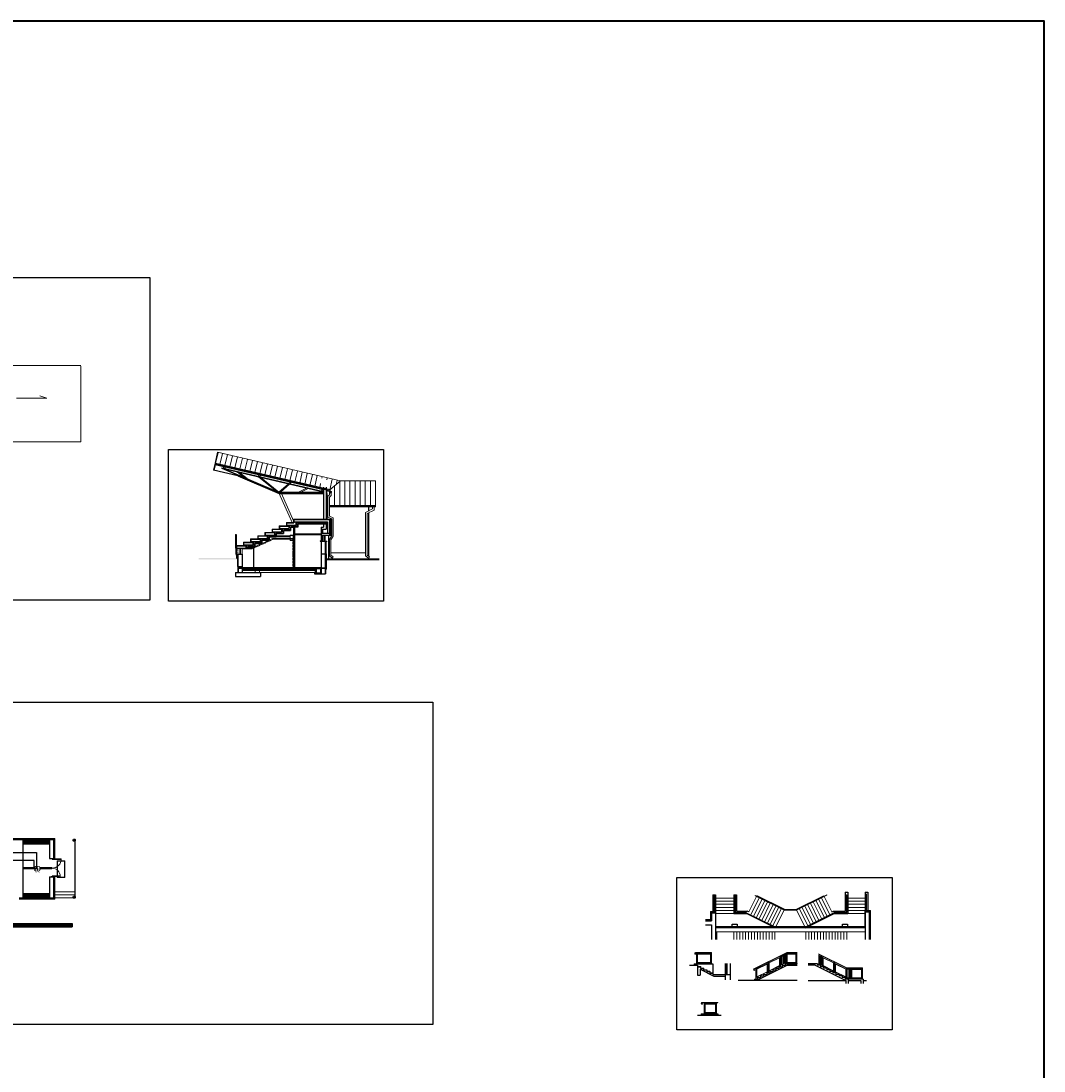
# Model space of a CAD drawing. Header units: millimetres. Extents: x -26513 to 76799, y 0 to 112149.
# Tile 98 of 98: x 66811 to 76799, y 101820 to 112069. Entities that reach past the tile are written whole.
import ezdxf
from ezdxf.enums import TextEntityAlignment as Align

# ---------------------------------------------------------------- set-up
doc = ezdxf.new("R2010")
doc.units = ezdxf.units.MM
doc.header["$LTSCALE"] = 2
doc.set_wipeout_variables(frame=1)
doc.linetypes.add('ACAD_ISO02W100', pattern=[15, 12, -3])
for name, color, linetype, lineweight in [('DRZWI PROJ.', 30, 'Continuous', 15), ('hacz  do wyłaczenia', 161, 'Continuous', 5), ('ocieplenie', 5, 'BATTING', 5), ('SCHODY', 54, 'Continuous', 15), ('stolarka', 6, 'Continuous', 9), ('widok', 3, 'Continuous', 13)]:
    doc.layers.add(name, color=color, linetype=linetype, lineweight=lineweight)
for name, color, linetype in [('istn.śiany', 2, 'Continuous'), ('SIEMENS_czujki', 1, 'Continuous'), ('ssp', 1, 'Continuous')]:
    doc.layers.add(name, color=color, linetype=linetype)
doc.linetypes.add('BATTING', pattern='A,0.0001,-0.1,[134,ltypeshp.shx,S=0.1,R=0,X=-0.1,Y=0],-0.2,[134,ltypeshp.shx,S=0.1,R=180,X=0.1,Y=0],-0.1', length=0.4001)
doc.linetypes.add('ZIGZAG', pattern='A,0.0001,-0.2,[131,ltypeshp.shx,S=0.2,R=0,X=-0.2,Y=0],-0.4,[131,ltypeshp.shx,S=0.2,R=180,X=0.2,Y=0],-0.2', length=0.8001)

# ---------------------------------------------------------------- blocks, each defined once
blk = doc.blocks.new('DUO')
at = {"color": 0}
blk.add_wipeout([(0, 61), (61, 61), (61, 0), (0, 0)], dxfattribs=at).dxf.layer = 'ssp'
at = {"layer": 'ssp'}
blk.add_lwpolyline([(0, 61), (61, 61), (61, 0), (0, 0)], close=True, dxfattribs=at)
blk.add_wipeout([(0, 61), (61, 61), (61, 0), (0, 0)]).dxf.layer = 'ssp'
h = blk.add_hatch(color=256, dxfattribs=at)
h.set_gradient(color1=(255, 0, 0), color2=(224, 0, 0), one_color=1, name='INVSPHERICAL')
h.paths.add_polyline_path([(7, 31), (7, 61), (0, 61), (0, 31)])
h.paths.add_polyline_path([(7, 0), (7, 31), (0, 31), (0, 0)])
for p, q in [((27, 41), (28, 45)), ((28, 38), (27, 41)), ((28, 45), (31, 50)), ((31, 34), (28, 38)), ((34, 13), (30, 8)), ((31, 50), (36, 55)), ((31, 33), (31, 34)), ((33, 31), (31, 33)), ((33, 31), (34, 30)), ((34, 30), (35, 29)), ((37, 17), (34, 13)), ((35, 29), (37, 25)), ((37, 25), (38, 21)), ((38, 21), (37, 17))]:
    blk.add_line(p, q, dxfattribs=at)
blk.add_text('R', height=22, dxfattribs=at).set_placement((64, 2))
at = {"layer": 'ssp', "flags": 8}
blk.add_attdef('PETLA', text='', height=20, dxfattribs=at).set_placement((15, -8), align=Align.TOP_RIGHT)
for tag, p in [('/', (23, -9)), ('ADRES', (45, -8))]:
    blk.add_attdef(tag, text='', height=20, dxfattribs=at).set_placement(p, align=Align.TOP_LEFT)

msp = doc.modelspace()

# ---------------------------------------------------------------- hatches: boundary and pattern name
at = {"layer": 'SCHODY'}
h = msp.add_hatch(dxfattribs=at)
h.set_pattern_fill('ANSI31', color=256, style=0)
h.paths.add_polyline_path([(67091, 104040), (67091, 104078), (66831, 104078), (66831, 104040)])
h = msp.add_hatch(dxfattribs=at)
h.set_pattern_fill('ANSI31', color=256, style=0)
h.paths.add_polyline_path([(66831, 103548), (66831, 103510), (67091, 103510), (67091, 103548)])
at = {"layer": 'widok'}
msp.add_hatch(color=256, dxfattribs=at).paths.add_polyline_path([(68928, 106823), (68545, 106823), (68545, 106813), (68928, 106813)])
at = {"layer": 'widok', "linetype": 'Continuous'}
h = msp.add_hatch(dxfattribs=at)
h.set_pattern_fill('DOTS', color=256, scale=3, style=0)
h.paths.add_polyline_path([(66831, 103806), (67114, 103806), (67114, 103794), (66831, 103794)])

# ---------------------------------------------------------------- linework, layer by layer
at = {"layer": 'Defpoints'}
for points in [[(53138, 109564), (68069, 109564), (68069, 106416), (53138, 106416)], [(52361, 105420), (70831, 105420), (70831, 102273), (52361, 102273)]]:
    msp.add_lwpolyline(points, close=True, dxfattribs=at)
at = {"layer": 'DRZWI PROJ.', "color": 30}
for p, q in [((67115, 103894), (67115, 103890)), ((67205, 103890), (67115, 103890)), ((67205, 103885), (67115, 103885)), ((67119, 103894), (67119, 103890)), ((67194, 103723), (67115, 103723)), ((67185, 103719), (67106, 103719)), ((67115, 103714), (67115, 103719)), ((67119, 103714), (67119, 103719))]:
    msp.add_line(p, q, dxfattribs=at)
for centre, radius, start, end in [((67115, 103890), 90, 270, 0), ((67115, 103719), 80, 0, 90)]:
    msp.add_arc(centre, radius, start, end, dxfattribs=at)
at = {"layer": 'hacz  do wyłaczenia'}
for p, q in [((68779, 107847), (68754, 107741)), ((68828, 107836), (68803, 107730)), ((68877, 107825), (68852, 107718)), ((68925, 107813), (68900, 107707)), ((68974, 107802), (68949, 107696)), ((69023, 107790), (68998, 107684)), ((69071, 107779), (69047, 107673)), ((69120, 107768), (69095, 107661)), ((69169, 107756), (69144, 107650)), ((69217, 107745), (69193, 107638)), ((69266, 107733), (69241, 107627)), ((69315, 107722), (69290, 107616)), ((69363, 107710), (69339, 107604)), ((69412, 107699), (69387, 107593)), ((69461, 107688), (69436, 107581)), ((69510, 107676), (69485, 107570)), ((69558, 107665), (69533, 107559)), ((69607, 107653), (69582, 107547)), ((69656, 107642), (69631, 107536)), ((69704, 107631), (69679, 107524)), ((69753, 107619), (69750, 107605)), ((69737, 107553), (69728, 107513)), ((69802, 107608), (69798, 107591)), ((69850, 107596), (69826, 107491)), ((69873, 107529), (69873, 107335)), ((69899, 107585), (69889, 107543)), ((69923, 107579), (69923, 107335)), ((69973, 107579), (69973, 107335)), ((70023, 107579), (70023, 107335)), ((70073, 107579), (70073, 107335)), ((70123, 107579), (70123, 107335)), ((70173, 107579), (70173, 107335)), ((70223, 107579), (70223, 107335))]:
    msp.add_line(p, q, dxfattribs=at)
at = {"layer": 'istn.śiany'}
for p, q in [((68706, 107752), (68690, 107684)), ((68711, 107751), (68695, 107683)), ((68711, 107751), (68706, 107752)), ((69764, 107491), (68707, 107736)), ((69764, 107496), (68708, 107742)), ((69827, 107491), (68711, 107751)), ((68695, 107683), (68690, 107684)), ((68928, 107629), (68690, 107684)), ((68790, 107717), (68787, 107704)), ((68804, 107714), (68800, 107700)), ((68928, 107629), (69331, 107457)), ((69132, 107637), (69128, 107623)), ((69145, 107634), (69142, 107620)), ((69430, 107568), (69427, 107555)), ((69444, 107565), (69441, 107551)), ((69331, 107457), (69764, 107457)), ((69747, 107495), (69744, 107481)), ((69747, 107495), (69746, 107492)), ((69761, 107491), (69757, 107478)), ((69783, 107492), (69764, 107496)), ((69828, 107481), (69790, 107490)), ((69828, 107476), (69790, 107485)), ((69794, 107469), (69790, 107470)), ((69794, 107463), (69790, 107464)), ((69790, 107463), (69794, 107463)), ((69794, 107469), (69794, 107463)), ((69796, 107458), (69796, 107209)), ((69825, 107475), (69802, 107481)), ((69825, 107475), (69825, 107473)), ((69827, 107491), (69828, 107481)), ((69828, 107481), (69828, 107476)), ((70203, 107326), (70203, 107285)), ((70203, 107267), (70203, 106846)), ((69265, 107107), (69355, 107107)), ((69265, 107107), (69265, 107075)), ((69335, 107139), (69335, 107107)), ((69335, 107139), (69425, 107139)), ((69335, 107115), (69425, 107115)), ((69355, 107115), (69355, 107083)), ((69405, 107171), (69405, 107139)), ((69405, 107171), (69475, 107171)), ((69405, 107147), (69495, 107147)), ((69425, 107147), (69425, 107115)), ((69443, 107129), (69443, 107097)), ((69443, 107129), (69472, 107129)), ((69472, 107147), (69472, 107143)), ((69472, 107145), (69472, 106733)), ((69475, 107203), (69475, 107171)), ((69475, 107203), (69825, 107203)), ((69475, 107179), (69803, 107179)), ((69482, 107147), (69482, 107121)), ((69513, 107129), (69482, 107129)), ((69482, 107121), (69482, 106733)), ((69495, 107179), (69495, 107147)), ((69513, 107179), (69803, 107179)), ((69513, 107161), (69803, 107161)), ((69513, 107161), (69513, 107129)), ((69742, 107108), (69742, 107051)), ((69754, 107108), (69754, 107071)), ((69803, 107179), (69803, 107071)), ((69825, 107203), (69825, 107051)), ((68907, 107055), (68907, 106923)), ((68907, 107055), (68912, 107055)), ((68912, 107055), (68912, 106923)), ((69055, 107011), (69055, 106979)), ((69055, 107011), (69145, 107011)), ((69125, 107043), (69125, 107011)), ((69125, 107043), (69215, 107043)), ((69125, 107019), (69215, 107019)), ((69145, 107019), (69145, 106987)), ((69195, 107075), (69285, 107075)), ((69195, 107075), (69195, 107043)), ((69195, 107051), (69285, 107051)), ((69215, 107051), (69215, 107019)), ((69233, 107033), (69303, 107033)), ((69233, 107033), (69233, 107001)), ((69265, 107083), (69355, 107083)), ((69285, 107083), (69285, 107051)), ((69303, 107065), (69373, 107065)), ((69303, 107065), (69303, 107033)), ((69373, 107097), (69373, 107065)), ((69373, 107097), (69443, 107097)), ((69742, 107071), (69825, 107071)), ((69742, 107051), (69825, 107051)), ((69818, 106818), (69818, 107048)), ((68907, 106923), (68912, 106923)), ((68915, 106947), (69005, 106947)), ((68915, 106947), (68915, 106920)), ((68915, 106923), (69005, 106923)), ((68985, 106979), (68985, 106947)), ((68985, 106979), (69075, 106979)), ((68985, 106955), (69075, 106955)), ((69005, 106955), (69005, 106924)), ((69023, 106937), (69093, 106937)), ((69023, 106937), (69023, 106919)), ((69055, 106987), (69145, 106987)), ((69075, 106987), (69075, 106955)), ((69082, 106937), (69082, 106733)), ((69093, 106969), (69093, 106937)), ((69093, 106969), (69163, 106969)), ((69163, 107001), (69163, 106969)), ((69163, 107001), (69233, 107001)), ((69732, 106994), (69732, 106991)), ((69732, 106994), (69755, 106994)), ((69732, 106991), (69780, 106991)), ((69742, 106991), (69742, 106673)), ((69780, 106991), (69780, 106868)), ((68928, 106863), (68970, 106863)), ((68970, 106863), (68970, 106685)), ((69742, 106868), (69783, 106868)), ((69795, 106818), (70310, 106818)), ((69795, 106818), (70310, 106818)), ((69795, 106817), (70310, 106817)), ((69795, 106817), (70310, 106817)), ((69795, 106816), (70310, 106816)), ((69795, 106816), (70310, 106816)), ((69795, 106815), (70310, 106815)), ((69795, 106815), (70310, 106815)), ((69795, 106814), (70310, 106814)), ((68928, 106745), (68970, 106745)), ((68970, 106733), (69742, 106733)), ((69682, 106727), (69682, 106683)), ((69682, 106725), (69738, 106725)), ((69689, 106730), (69738, 106730)), ((69689, 106730), (69689, 106725)), ((69694, 106725), (69694, 106683)), ((69734, 106725), (69734, 106683)), ((69738, 106730), (69738, 106725)), ((68907, 106685), (69099, 106685)), ((68907, 106685), (68907, 106645)), ((68907, 106645), (69149, 106645)), ((69099, 106685), (69149, 106685)), ((69149, 106685), (69149, 106645)), ((69677, 106683), (69677, 106673)), ((69677, 106683), (69742, 106683)), ((69677, 106673), (69783, 106673)), ((66231, 104078), (66831, 104078)), ((66831, 104078), (66831, 103510)), ((66831, 104078), (66831, 103998)), ((67091, 104078), (67091, 103894)), ((67091, 104078), (67129, 104078)), ((67129, 104078), (67129, 103894)), ((67337, 104078), (67337, 103510)), ((67091, 103894), (67129, 103894)), ((67091, 103714), (67091, 103510)), ((67091, 103714), (67129, 103714)), ((67129, 103714), (67129, 103510)), ((73567, 103539), (73592, 103539)), ((73567, 103539), (73567, 103365)), ((73592, 103539), (73592, 103103)), ((73772, 103539), (73797, 103539)), ((73772, 103539), (73772, 103357)), ((73797, 103539), (73797, 103381)), ((74265, 103396), (73996, 103529)), ((74381, 103396), (74650, 103529)), ((74859, 103564), (74859, 103381)), ((74859, 103564), (74884, 103564)), ((74884, 103564), (74884, 103357)), ((75054, 103564), (75054, 103121)), ((75054, 103564), (75079, 103564)), ((75079, 103564), (75079, 103374)), ((66793, 103510), (66831, 103510)), ((67091, 103510), (67129, 103510)), ((73554, 103365), (73554, 103285)), ((73554, 103365), (73592, 103365)), ((73772, 103357), (73894, 103357)), ((73797, 103381), (73900, 103381)), ((74176, 103217), (73894, 103357)), ((73918, 103373), (73900, 103381)), ((74265, 103396), (74381, 103396)), ((74470, 103217), (74752, 103357)), ((74728, 103373), (74745, 103381)), ((74745, 103381), (74859, 103381)), ((74752, 103357), (74884, 103357)), ((75054, 103374), (75054, 103103)), ((75054, 103374), (75092, 103374)), ((75092, 103374), (75092, 103272)), ((66231, 103258), (67311, 103258)), ((66231, 103226), (67311, 103226)), ((66832, 103242), (66841, 103242)), ((66833, 103243), (66839, 103243)), ((66840, 103250), (66840, 103244)), ((66841, 103251), (66841, 103251)), ((66841, 103251), (66841, 103242)), ((66992, 103242), (67001, 103242)), ((66993, 103243), (66999, 103243)), ((67000, 103250), (67000, 103244)), ((67001, 103251), (67001, 103242)), ((67001, 103251), (67001, 103251)), ((67292, 103242), (67301, 103242)), ((67293, 103243), (67299, 103243)), ((67300, 103250), (67300, 103244)), ((67301, 103251), (67301, 103251)), ((67301, 103251), (67301, 103242)), ((67311, 103258), (67311, 103226)), ((73495, 103285), (73554, 103285)), ((73495, 103247), (73554, 103247)), ((73554, 103247), (73554, 103103)), ((73756, 103254), (73805, 103254)), ((73756, 103229), (73756, 103254)), ((73805, 103254), (73805, 103229)), ((74833, 103254), (74882, 103254)), ((74833, 103229), (74833, 103254)), ((74882, 103254), (74882, 103229)), ((75092, 103272), (75092, 103103)), ((73337, 102851), (73418, 102851)), ((73384, 102866), (73566, 102866)), ((73384, 102866), (73384, 102851)), ((73416, 102851), (73416, 102756)), ((73416, 102836), (73446, 102836)), ((73441, 102813), (73576, 102746)), ((73441, 102813), (73441, 102756)), ((73446, 102836), (73446, 102821)), ((73446, 102821), (73476, 102821)), ((73476, 102821), (73476, 102806)), ((73476, 102806), (73506, 102806)), ((73506, 102806), (73506, 102791)), ((73566, 102866), (73566, 102761)), ((73688, 102868), (73688, 102709)), ((73736, 102868), (73736, 102709)), ((74294, 102852), (73997, 102703)), ((74152, 102807), (74182, 102807)), ((74152, 102807), (74152, 102792)), ((74182, 102822), (74212, 102822)), ((74182, 102822), (74182, 102807)), ((74212, 102837), (74242, 102837)), ((74212, 102837), (74212, 102822)), ((74242, 102852), (74242, 102837)), ((74242, 102852), (74272, 102852)), ((74272, 102867), (74272, 102852)), ((74272, 102867), (74389, 102867)), ((74294, 102852), (74389, 102852)), ((74588, 102867), (74498, 102867)), ((74566, 102852), (74498, 102852)), ((74566, 102852), (74863, 102703)), ((74588, 102867), (74588, 102852)), ((74618, 102852), (74588, 102852)), ((74618, 102852), (74618, 102837)), ((74648, 102837), (74618, 102837)), ((74648, 102837), (74648, 102822)), ((74678, 102822), (74648, 102822)), ((74678, 102822), (74678, 102807)), ((74708, 102807), (74678, 102807)), ((74708, 102807), (74708, 102792)), ((73416, 102756), (73441, 102756)), ((73506, 102791), (73536, 102791)), ((73536, 102791), (73536, 102776)), ((73536, 102776), (73566, 102776)), ((73566, 102761), (73736, 102761)), ((73576, 102746), (73688, 102746)), ((73972, 102702), (73813, 102702)), ((73972, 102717), (74002, 102717)), ((73972, 102717), (73972, 102702)), ((74389, 102702), (73972, 102702)), ((73997, 102703), (73997, 102702)), ((74002, 102732), (74032, 102732)), ((74002, 102732), (74002, 102717)), ((74032, 102747), (74062, 102747)), ((74032, 102747), (74032, 102732)), ((74062, 102762), (74092, 102762)), ((74062, 102762), (74062, 102747)), ((74092, 102777), (74122, 102777)), ((74092, 102777), (74092, 102762)), ((74122, 102792), (74152, 102792)), ((74122, 102792), (74122, 102777)), ((74498, 102702), (74863, 102702)), ((74738, 102792), (74708, 102792)), ((74738, 102792), (74738, 102777)), ((74768, 102777), (74738, 102777)), ((74768, 102777), (74768, 102762)), ((74798, 102762), (74768, 102762)), ((74798, 102762), (74798, 102747)), ((74828, 102747), (74798, 102747)), ((74828, 102747), (74828, 102732)), ((74858, 102732), (74828, 102732)), ((74858, 102732), (74858, 102717)), ((75035, 102717), (74858, 102717)), ((74863, 102703), (74863, 102675)), ((74888, 102717), (74888, 102675)), ((74888, 102702), (75010, 102702)), ((75010, 102702), (75010, 102675)), ((75035, 102717), (75035, 102675)), ((75035, 102702), (75066, 102702)), ((73416, 102363), (73649, 102363)), ((73452, 102378), (73452, 102363)), ((73452, 102378), (73614, 102378)), ((73614, 102378), (73614, 102363))]:
    msp.add_line(p, q, dxfattribs=at)
at = {"layer": 'istn.śiany', "color": 3, "lineweight": 9}
for p, q in [((68772, 107707), (68771, 107701)), ((68771, 107701), (69330, 107463)), ((69764, 107470), (68771, 107701)), ((69330, 107471), (68772, 107707)), ((69764, 107476), (68772, 107707)), ((69295, 107486), (69129, 107618)), ((69330, 107471), (69422, 107550)), ((69345, 107471), (69434, 107547)), ((69329, 107464), (69458, 107173)), ((69330, 107471), (69764, 107471)), ((69330, 107463), (69764, 107463)), ((69351, 107463), (69475, 107184)), ((69521, 107471), (69598, 107509)), ((69544, 107471), (69614, 107505)), ((69796, 107458), (69802, 107458)), ((69802, 107458), (69802, 107209)), ((69796, 107209), (69802, 107209))]:
    msp.add_line(p, q, dxfattribs=at)
at = {"layer": 'istn.śiany', "color": 5, "lineweight": 5}
for p, q in [((68986, 107616), (68925, 107665)), ((69021, 107602), (68948, 107660)), ((69263, 107109), (69333, 107109)), ((69263, 107109), (69263, 107077)), ((69333, 107141), (69333, 107109)), ((69333, 107141), (69403, 107141)), ((69403, 107173), (69403, 107141)), ((69403, 107173), (69473, 107173)), ((69473, 107205), (69473, 107173)), ((69473, 107205), (69837, 107205)), ((69825, 107203), (69837, 107203)), ((69837, 107205), (69837, 107048)), ((69053, 107013), (69053, 106981)), ((69053, 107013), (69123, 107013)), ((69123, 107045), (69193, 107045)), ((69123, 107045), (69123, 107013)), ((69193, 107077), (69193, 107045)), ((69193, 107077), (69263, 107077)), ((69760, 107048), (69837, 107048)), ((68913, 106949), (68913, 106940)), ((68913, 106949), (68985, 106949)), ((68914, 106950), (68914, 106949)), ((68915, 106920), (68948, 106920)), ((68983, 106981), (68983, 106949)), ((68983, 106981), (69053, 106981)), ((69783, 106868), (69795, 106868)), ((69795, 106868), (69795, 106719)), ((69783, 106719), (69795, 106719))]:
    msp.add_line(p, q, dxfattribs=at)
at = {"layer": 'istn.śiany', "color": 4, "lineweight": 5}
msp.add_line((69330, 107471), (69152, 107612), dxfattribs=at)
at = {"layer": 'istn.śiany', "color": 4}
for p, q in [((69764, 107518), (69764, 107203)), ((69790, 107518), (69790, 107203)), ((69742, 107128), (69764, 107128)), ((69742, 107128), (69742, 107108)), ((69742, 107108), (69790, 107108)), ((69764, 107161), (69764, 107128)), ((69790, 107161), (69790, 107108))]:
    msp.add_line(p, q, dxfattribs=at)
at = {"layer": 'istn.śiany', "color": 1, "linetype": 'Continuous', "lineweight": 5}
for p, q in [((69795, 107459), (69795, 107208)), ((69790, 107215), (69793, 107215)), ((69790, 107215), (69795, 107215)), ((69790, 107209), (69793, 107209)), ((69790, 107208), (69795, 107208)), ((69794, 107214), (69794, 107210)), ((69795, 107216), (69795, 107216)), ((69795, 107215), (69795, 107208)), ((69795, 107208), (69803, 107208)), ((69796, 107216), (69796, 107209)), ((69796, 107209), (69803, 107209)), ((69803, 107208), (69803, 107208))]:
    msp.add_line(p, q, dxfattribs=at)
at = {"layer": 'istn.śiany', "linetype": 'ACAD_ISO02W100', "lineweight": 30, "ltscale": 0.3}
for p, q in [((69271, 107013), (69064, 106919)), ((69472, 107013), (69271, 107013)), ((68970, 106919), (69064, 106919)), ((68928, 106863), (68928, 106745)), ((69783, 106868), (69783, 106673)), ((68932, 106745), (68932, 106685)), ((68932, 106727), (69783, 106727)), ((68970, 106714), (69682, 106714))]:
    msp.add_line(p, q, dxfattribs=at)
at = {"layer": 'istn.śiany', "linetype": 'ACAD_ISO02W100'}
msp.add_line((69467, 107013), (69467, 106733), dxfattribs=at)
at = {"layer": 'istn.śiany', "color": 6}
for p, q in [((69742, 107051), (69742, 106994)), ((69755, 107051), (69755, 106991)), ((69755, 107046), (69760, 107046)), ((69760, 107051), (69760, 106991)), ((69755, 106996), (69760, 106996)), ((69792, 106991), (69792, 106991))]:
    msp.add_line(p, q, dxfattribs=at)
at = {"layer": 'istn.śiany', "linetype": 'ZIGZAG', "lineweight": 30, "ltscale": 5}
for p, q in [((69779, 106992), (69779, 107051)), ((68913, 106920), (68913, 106863))]:
    msp.add_line(p, q, dxfattribs=at)
at = {"layer": 'istn.śiany', "color": 1, "linetype": 'Continuous', "lineweight": 9}
for p, q in [((68970, 106730), (69689, 106730)), ((68970, 106704), (69682, 106704)), ((69099, 106727), (69099, 106684)), ((69139, 106727), (69139, 106684)), ((68992, 106684), (69682, 106684))]:
    msp.add_line(p, q, dxfattribs=at)
at = {"layer": 'istn.śiany', "linetype": 'Continuous', "lineweight": 30, "ltscale": 0.3}
for q in [(69466, 106734), (69471, 106743)]:
    msp.add_line((69471, 106734), q, dxfattribs=at)
at = {"layer": 'istn.śiany', "lineweight": 40}
for points in [[(47540, 112069), (76799, 112069), (76799, 91153), (47540, 91153)], [(67325, 104078), (67337, 104078), (67337, 104066), (67325, 104066)], [(67325, 103522), (67337, 103522), (67337, 103510), (67325, 103510)]]:
    msp.add_lwpolyline(points, close=True, dxfattribs=at)
at = {"layer": 'istn.śiany'}
for centre, radius, start, end in [((69834, 107473), 9.5, 177.6969, 352.7203), ((66833, 103242), 1, 90, 180), ((66839, 103244), 1, 270, 0), ((66841, 103250), 1, 90, 180), ((66993, 103242), 1, 90, 180), ((66999, 103244), 1, 270, 0), ((67001, 103250), 1, 90, 180), ((67293, 103242), 1, 90, 180), ((67299, 103244), 1, 270, 0), ((67301, 103250), 1, 90, 180)]:
    msp.add_arc(centre, radius, start, end, dxfattribs=at)
at = {"layer": 'istn.śiany', "color": 1, "linetype": 'Continuous', "lineweight": 5}
for centre, radius, start, end in [((69790, 107215), 0.5, 180, 270), ((69790, 107208), 0.5, 90, 180), ((69793, 107214), 1, 0, 90), ((69793, 107210), 1, 270, 0), ((69795, 107216), 0.5, 0, 90), ((69796, 107209), 0.5, 180, 270), ((69803, 107208), 0.5, 0, 90)]:
    msp.add_arc(centre, radius, start, end, dxfattribs=at)
at = {"layer": 'ocieplenie', "color": 5, "lineweight": 5}
for p, q in [((69364, 107115), (69364, 107083)), ((69373, 107106), (69443, 107106)), ((69434, 107147), (69434, 107115)), ((69443, 107138), (69472, 107138)), ((69504, 107138), (69482, 107138)), ((69504, 107170), (69803, 107170)), ((69504, 107170), (69504, 107138)), ((69831, 107203), (69831, 107050)), ((69154, 107019), (69154, 106978)), ((69154, 107010), (69233, 107010)), ((69224, 107052), (69224, 107018)), ((69232, 107042), (69303, 107042)), ((69294, 107083), (69294, 107051)), ((69303, 107074), (69373, 107074)), ((69760, 107050), (69837, 107050)), ((68916, 106922), (68948, 106922)), ((69014, 106954), (69014, 106919)), ((69023, 106946), (69093, 106946)), ((69084, 106987), (69084, 106946)), ((69093, 106978), (69163, 106978)), ((69786, 106990), (69786, 106868)), ((68922, 106865), (68922, 106823)), ((69789, 106868), (69789, 106719))]:
    msp.add_line(p, q, dxfattribs=at)
at = {"layer": 'ocieplenie', "color": 5, "linetype": 'Continuous', "lineweight": 5}
for p, q in [((68916, 106920), (68916, 106864)), ((68916, 106864), (68915, 106823))]:
    msp.add_line(p, q, dxfattribs=at)
at = {"layer": 'ocieplenie', "color": 5, "linetype": 'ACAD_ISO02W100', "lineweight": 5}
msp.add_line((68928, 106863), (68928, 106920), dxfattribs=at)
at = {"layer": 'ocieplenie'}
for p, q in [((66237, 104084), (67137, 104084)), ((67135, 104084), (67135, 103894)), ((67135, 103714), (67135, 103498)), ((66793, 103504), (67137, 103504)), ((73542, 103371), (73592, 103371)), ((73548, 103365), (73548, 103285)), ((73594, 103377), (73594, 103229)), ((75051, 103386), (75051, 103217)), ((75054, 103380), (75104, 103380)), ((75098, 103386), (75098, 103103)), ((73495, 103291), (73554, 103291)), ((73592, 103223), (75054, 103223)), ((73598, 103179), (73598, 103103))]:
    msp.add_line(p, q, dxfattribs=at)
at = {"layer": 'ocieplenie', "linetype": 'Continuous'}
for p, q in [((66243, 104090), (67141, 104090)), ((67141, 104090), (67141, 103894)), ((67129, 103894), (67141, 103894)), ((67129, 103714), (67141, 103714)), ((67141, 103714), (67141, 103498)), ((66793, 103498), (67141, 103498)), ((73542, 103377), (73542, 103297)), ((73542, 103377), (73567, 103377)), ((73567, 103377), (73597, 103377)), ((73597, 103377), (73597, 103229)), ((75049, 103386), (75104, 103386)), ((75049, 103386), (75049, 103217)), ((75104, 103386), (75104, 103103)), ((73495, 103297), (73542, 103297)), ((73597, 103229), (74466, 103229)), ((74454, 103229), (75049, 103229)), ((73604, 103179), (73604, 103103)), ((73418, 102851), (73418, 102838)), ((73418, 102838), (73448, 102838)), ((73448, 102838), (73448, 102823)), ((73448, 102823), (73478, 102823)), ((73478, 102823), (73478, 102808)), ((73478, 102808), (73508, 102808)), ((73508, 102808), (73508, 102793)), ((73508, 102793), (73538, 102793)), ((73538, 102793), (73538, 102778)), ((73538, 102778), (73568, 102778)), ((73568, 102778), (73568, 102763)), ((73568, 102763), (73688, 102763))]:
    msp.add_line(p, q, dxfattribs=at)
at = {"layer": 'SCHODY', "lineweight": 40}
for p, q in [((66831, 104078), (67091, 104078)), ((66831, 104040), (67091, 104040)), ((66831, 103548), (67091, 103548)), ((66831, 103510), (67091, 103510))]:
    msp.add_line(p, q, dxfattribs=at)
at = {"layer": 'SCHODY'}
for p, q in [((66831, 103806), (67114, 103806)), ((66831, 103794), (67114, 103794)), ((67114, 103806), (67114, 103794)), ((67129, 103570), (67337, 103570)), ((67129, 103540), (67337, 103540)), ((73918, 103373), (73996, 103529)), ((74003, 103517), (74005, 103520)), ((74005, 103516), (74006, 103519)), ((74006, 103516), (74007, 103518)), ((74006, 103516), (74007, 103518)), ((74639, 103515), (74637, 103518)), ((74640, 103516), (74639, 103518)), ((74641, 103516), (74640, 103519)), ((74641, 103516), (74640, 103519)), ((74728, 103373), (74650, 103529)), ((67129, 103510), (67325, 103510)), ((73592, 103507), (73772, 103507)), ((73592, 103477), (73772, 103477)), ((73592, 103447), (73772, 103447)), ((73592, 103417), (73772, 103417)), ((73934, 103337), (74023, 103516)), ((73961, 103324), (74050, 103503)), ((73988, 103310), (74077, 103489)), ((74014, 103297), (74103, 103476)), ((74041, 103283), (74130, 103463)), ((74068, 103270), (74157, 103449)), ((74095, 103257), (74184, 103436)), ((74111, 103463), (74112, 103466)), ((74112, 103463), (74113, 103465)), ((74113, 103462), (74115, 103465)), ((74122, 103243), (74211, 103422)), ((74524, 103243), (74435, 103422)), ((74551, 103257), (74462, 103436)), ((74578, 103270), (74489, 103449)), ((74605, 103283), (74516, 103463)), ((74531, 103461), (74530, 103464)), ((74533, 103462), (74531, 103465)), ((74534, 103463), (74533, 103465)), ((74632, 103296), (74542, 103476)), ((74658, 103310), (74569, 103489)), ((74685, 103324), (74596, 103503)), ((74712, 103337), (74623, 103516)), ((74884, 103507), (75054, 103507)), ((74884, 103477), (75054, 103477)), ((74884, 103447), (75054, 103447)), ((74884, 103417), (75054, 103417)), ((73592, 103387), (73772, 103387)), ((73592, 103357), (73772, 103357)), ((73920, 103349), (73921, 103352)), ((73921, 103349), (73922, 103351)), ((73923, 103348), (73924, 103351)), ((74149, 103230), (74238, 103409)), ((74176, 103217), (74265, 103396)), ((74218, 103410), (74219, 103413)), ((74219, 103409), (74221, 103412)), ((74221, 103409), (74222, 103411)), ((74229, 103404), (74231, 103407)), ((74239, 103400), (74240, 103402)), ((74249, 103395), (74250, 103397)), ((74259, 103390), (74260, 103392)), ((74470, 103217), (74381, 103396)), ((74497, 103230), (74408, 103409)), ((74424, 103408), (74422, 103411)), ((74424, 103408), (74422, 103411)), ((74425, 103409), (74424, 103411)), ((74426, 103409), (74425, 103412)), ((74722, 103347), (74721, 103350)), ((74723, 103348), (74722, 103351)), ((74725, 103349), (74723, 103351)), ((74725, 103349), (74723, 103351)), ((74884, 103387), (75054, 103387)), ((74884, 103357), (75054, 103357)), ((74027, 103296), (74029, 103298)), ((74029, 103295), (74030, 103298)), ((74030, 103295), (74031, 103297)), ((74135, 103242), (74136, 103245)), ((74136, 103242), (74137, 103244)), ((74137, 103241), (74139, 103244)), ((74146, 103237), (74147, 103239)), ((74507, 103241), (74506, 103243)), ((74508, 103241), (74507, 103244)), ((74510, 103242), (74508, 103245)), ((74615, 103294), (74613, 103297)), ((74616, 103295), (74615, 103297)), ((74617, 103295), (74616, 103298)), ((73772, 103179), (73772, 103103)), ((73801, 103179), (73801, 103103)), ((73829, 103179), (73829, 103103)), ((73858, 103179), (73858, 103103)), ((73886, 103179), (73886, 103103)), ((73915, 103179), (73915, 103103)), ((73944, 103179), (73944, 103103)), ((73972, 103179), (73972, 103103)), ((74001, 103179), (74001, 103103)), ((74029, 103179), (74029, 103103)), ((74058, 103179), (74058, 103103)), ((74087, 103179), (74087, 103103)), ((74115, 103179), (74115, 103103)), ((74144, 103179), (74144, 103103)), ((74172, 103179), (74172, 103103)), ((74474, 103179), (74474, 103103)), ((74502, 103179), (74502, 103103)), ((74531, 103179), (74531, 103103)), ((74559, 103179), (74559, 103103)), ((74588, 103179), (74588, 103103)), ((74617, 103179), (74617, 103103)), ((74645, 103179), (74645, 103103)), ((74674, 103179), (74674, 103103)), ((74702, 103179), (74702, 103103)), ((74731, 103179), (74731, 103103)), ((74760, 103179), (74760, 103103)), ((74788, 103179), (74788, 103103)), ((74817, 103179), (74817, 103103)), ((74845, 103179), (74845, 103103)), ((74874, 103179), (74874, 103103))]:
    msp.add_line(p, q, dxfattribs=at)
at = {"layer": 'ssp'}
for points in [[(70351, 107887), (70351, 106407), (68251, 106407), (68251, 107887)], [(73215, 103708), (75317, 103708), (75317, 102223), (73215, 102223)]]:
    msp.add_lwpolyline(points, close=True, dxfattribs=at)
at = {"layer": 'stolarka'}
for p, q in [((68731, 107859), (68706, 107752)), ((68735, 107858), (68711, 107751)), ((69932, 107579), (68731, 107859)), ((69932, 107579), (69827, 107491)), ((69932, 107579), (70273, 107579)), ((70273, 107579), (70273, 107326)), ((69802, 107340), (69807, 107340)), ((69802, 107335), (69807, 107335)), ((69802, 107326), (69807, 107326)), ((69822, 107340), (70273, 107340)), ((69822, 107335), (70273, 107335)), ((69822, 107326), (70273, 107326)), ((69303, 107043), (69439, 107043)), ((69482, 107063), (69742, 107063)), ((68948, 106923), (68948, 106863)), ((68948, 106923), (68953, 106923)), ((68948, 106918), (68953, 106918)), ((68953, 106923), (68953, 106863)), ((68970, 106923), (68970, 106863)), ((69798, 106986), (69796, 106988)), ((69798, 106990), (69798, 106986)), ((68947, 106866), (68911, 106862)), ((68911, 106862), (68911, 106854)), ((68911, 106854), (68913, 106860)), ((68948, 106868), (68953, 106868)), ((73578, 103539), (73578, 103377)), ((73581, 103539), (73581, 103377)), ((73783, 103539), (73783, 103365)), ((73786, 103539), (73786, 103365)), ((73978, 103530), (73979, 103532)), ((74263, 103388), (73978, 103530)), ((74263, 103391), (73979, 103532)), ((74382, 103391), (74679, 103538)), ((74383, 103388), (74680, 103536)), ((74680, 103536), (74679, 103538)), ((74870, 103539), (74870, 103366)), ((74870, 103539), (74873, 103539)), ((74873, 103539), (74873, 103366)), ((75065, 103548), (75065, 103386)), ((75065, 103548), (75068, 103548)), ((75065, 103522), (75068, 103522)), ((75065, 103519), (75068, 103519)), ((75068, 103548), (75068, 103386)), ((73578, 103513), (73581, 103513)), ((73578, 103510), (73581, 103510)), ((73578, 103393), (73581, 103393)), ((73578, 103390), (73581, 103390)), ((73783, 103368), (73896, 103368)), ((73783, 103365), (73896, 103365)), ((74169, 103229), (73896, 103364)), ((74163, 103229), (73896, 103361)), ((74263, 103391), (74382, 103391)), ((74263, 103388), (74383, 103388)), ((74476, 103229), (74758, 103369)), ((74483, 103229), (74759, 103366)), ((74758, 103369), (74873, 103369)), ((74759, 103366), (74873, 103366)), ((75065, 103402), (75068, 103402)), ((75065, 103399), (75068, 103399)), ((66231, 103237), (67311, 103237)), ((66241, 103251), (67311, 103251)), ((66241, 103242), (67311, 103242)), ((73700, 102868), (73700, 102761)), ((73705, 102868), (73705, 102761))]:
    msp.add_line(p, q, dxfattribs=at)
at = {"layer": 'stolarka', "lineweight": 5}
for p, q in [((69830, 107475), (69788, 107485)), ((69825, 107444), (69807, 107430)), ((69807, 107430), (69807, 107227)), ((69840, 107436), (69822, 107422)), ((69822, 107422), (69822, 107237)), ((69825, 107470), (69825, 107444)), ((69826, 107476), (69842, 107476)), ((69830, 107475), (69830, 107472)), ((69830, 107472), (69830, 107473)), ((69840, 107466), (69840, 107436)), ((69843, 107476), (69843, 107476)), ((70244, 107326), (70244, 107306)), ((70259, 107326), (70259, 107295)), ((69807, 107227), (69845, 107209)), ((69822, 107237), (69860, 107218)), ((69845, 107209), (69845, 107046)), ((69860, 107218), (69860, 107041)), ((69860, 107207), (69860, 107041)), ((70244, 107306), (70175, 107272)), ((70175, 107272), (70175, 106851)), ((70259, 107295), (70190, 107261)), ((70190, 106856), (70190, 107261)), ((69822, 107204), (69841, 107204)), ((69841, 107200), (69840, 107202)), ((69841, 107204), (69841, 107200)), ((69845, 107201), (69845, 107046)), ((69845, 107046), (69822, 107009)), ((69845, 107046), (69822, 107009)), ((69822, 107009), (69822, 106848)), ((69822, 107009), (69822, 106848)), ((69860, 107041), (69837, 107004)), ((69860, 107041), (69837, 107004)), ((69837, 107004), (69837, 106856)), ((69837, 107004), (69837, 106856)), ((70175, 107009), (70175, 106848)), ((69792, 106991), (69792, 106868)), ((69822, 106848), (69851, 106826)), ((69822, 106848), (69851, 106826)), ((69837, 106856), (69860, 106839)), ((69837, 106856), (69860, 106839)), ((69860, 106839), (69851, 106826)), ((69860, 106839), (69851, 106826)), ((70175, 106848), (70205, 106826)), ((70190, 106856), (70213, 106839)), ((70213, 106839), (70205, 106826))]:
    msp.add_line(p, q, dxfattribs=at)
at = {"layer": 'stolarka', "linetype": 'Continuous'}
msp.add_line((69798, 106990), (69760, 106995), dxfattribs=at)
at = {"layer": 'stolarka'}
for points in [[(69303, 107037), (69352, 107037), (69352, 107033), (69303, 107033)], [(69352, 107037), (69412, 107037), (69412, 107033), (69352, 107033)], [(69472, 106997), (69439, 106997), (69439, 107049), (69472, 107049)], [(69470, 106999), (69441, 106999), (69441, 107047), (69470, 107047)], [(69502, 107057), (69562, 107057), (69562, 107053), (69502, 107053)], [(69562, 107057), (69622, 107057), (69622, 107053), (69562, 107053)], [(69622, 107057), (69682, 107057), (69682, 107053), (69622, 107053)], [(69682, 107057), (69742, 107057), (69742, 107053), (69682, 107053)], [(67166, 103872), (67239, 103872), (67239, 103709), (67166, 103709)], [(67169, 103869), (67236, 103869), (67236, 103712), (67169, 103712)]]:
    msp.add_lwpolyline(points, close=True, dxfattribs=at)
for points in [[(69439, 107033), (69412, 107033), (69412, 107037), (69439, 107037)], [(69482, 107057), (69502, 107057), (69502, 107053), (69482, 107053)]]:
    msp.add_lwpolyline(points, dxfattribs=at)
at = {"layer": 'stolarka', "lineweight": 5}
msp.add_circle((69843, 107476), 0.35, dxfattribs=at)
msp.add_arc((69834, 107473), 9, 162.1144, 17.8856, dxfattribs=at)
at = {"layer": 'widok'}
for p, q in [((66252, 108706), (67397, 108706)), ((67397, 108698), (67397, 107961)), ((67064, 108388), (66766, 108388)), ((67064, 108388), (66995, 108410)), ((66252, 107961), (67397, 107961)), ((68907, 106940), (68913, 106940)), ((68907, 106930), (68913, 106930)), ((68911, 106938), (68918, 106938)), ((68911, 106932), (68918, 106932)), ((68913, 106940), (68913, 106930)), ((70175, 106878), (69837, 106878)), ((73592, 103217), (75054, 103217)), ((73592, 103179), (75054, 103179)), ((73389, 102967), (73389, 102967)), ((73397, 102975), (73554, 102976)), ((73397, 102972), (73554, 102973)), ((73397, 102962), (73401, 102963)), ((73397, 102959), (73401, 102960)), ((73401, 102963), (73401, 102960)), ((73406, 102973), (73406, 102866)), ((73409, 102973), (73409, 102866)), ((73409, 102953), (73415, 102953)), ((73409, 102950), (73415, 102950)), ((73415, 102963), (73545, 102963)), ((73415, 102963), (73415, 102876)), ((73415, 102962), (73415, 102876)), ((73415, 102962), (73544, 102962)), ((73418, 102960), (73542, 102960)), ((73418, 102960), (73418, 102879)), ((73542, 102960), (73542, 102879)), ((73544, 102962), (73544, 102876)), ((73545, 102963), (73545, 102876)), ((73545, 102953), (73551, 102953)), ((73545, 102950), (73551, 102950)), ((73551, 102973), (73551, 102866)), ((73554, 102976), (73554, 102866)), ((74287, 102977), (73961, 102814)), ((74287, 102974), (73962, 102811)), ((74219, 102928), (74114, 102876)), ((74219, 102928), (74115, 102876)), ((74216, 102924), (74117, 102874)), ((74216, 102924), (74216, 102848)), ((74219, 102928), (74219, 102846)), ((74219, 102928), (74219, 102846)), ((74225, 102920), (74219, 102917)), ((74225, 102917), (74219, 102914)), ((74225, 102943), (74225, 102837)), ((74280, 102959), (74228, 102933)), ((74280, 102958), (74228, 102932)), ((74228, 102944), (74228, 102837)), ((74237, 102936), (74237, 102856)), ((74238, 102937), (74238, 102857)), ((74248, 102942), (74248, 102862)), ((74249, 102942), (74249, 102862)), ((74259, 102947), (74259, 102867)), ((74260, 102948), (74260, 102868)), ((74270, 102953), (74270, 102873)), ((74271, 102953), (74271, 102873)), ((74280, 102970), (74280, 102867)), ((74283, 102972), (74283, 102867)), ((74283, 102954), (74288, 102954)), ((74283, 102951), (74288, 102951)), ((74287, 102977), (74389, 102977)), ((74287, 102974), (74389, 102974)), ((74288, 102964), (74378, 102964)), ((74288, 102964), (74288, 102877)), ((74288, 102964), (74288, 102877)), ((74288, 102963), (74378, 102963)), ((74291, 102961), (74375, 102961)), ((74291, 102961), (74291, 102880)), ((74375, 102961), (74375, 102880)), ((74377, 102964), (74377, 102877)), ((74378, 102964), (74378, 102877)), ((74378, 102954), (74382, 102954)), ((74378, 102951), (74382, 102951)), ((74382, 102974), (74382, 102867)), ((74385, 102974), (74385, 102867)), ((74598, 102964), (74873, 102827)), ((74598, 102961), (74873, 102824)), ((74598, 102950), (74632, 102933)), ((74598, 102949), (74632, 102932)), ((74600, 102948), (74600, 102868)), ((74601, 102947), (74601, 102867)), ((74611, 102942), (74611, 102862)), ((74612, 102942), (74612, 102862)), ((74622, 102937), (74622, 102857)), ((74623, 102936), (74623, 102856)), ((74632, 102944), (74632, 102837)), ((74635, 102943), (74635, 102837)), ((74635, 102920), (74641, 102917)), ((74635, 102917), (74641, 102914)), ((74641, 102928), (74641, 102846)), ((74641, 102928), (74745, 102876)), ((74641, 102928), (74746, 102876)), ((74641, 102928), (74641, 102846)), ((74644, 102924), (74644, 102848)), ((74644, 102924), (74743, 102874)), ((73403, 102868), (73412, 102868)), ((73403, 102868), (73403, 102866)), ((73409, 102889), (73415, 102889)), ((73409, 102886), (73415, 102886)), ((73412, 102868), (73412, 102866)), ((73415, 102876), (73545, 102876)), ((73415, 102876), (73544, 102876)), ((73418, 102879), (73542, 102879)), ((73545, 102889), (73551, 102889)), ((73545, 102886), (73551, 102886)), ((73548, 102868), (73557, 102868)), ((73548, 102868), (73548, 102866)), ((73557, 102868), (73557, 102866)), ((73975, 102806), (73967, 102802)), ((73977, 102804), (73968, 102800)), ((73975, 102806), (73977, 102804)), ((73985, 102823), (73985, 102717)), ((73988, 102824), (73988, 102717)), ((73994, 102805), (73988, 102802)), ((73994, 102801), (73988, 102798)), ((74099, 102868), (73994, 102816)), ((73994, 102816), (73994, 102734)), ((74099, 102868), (73995, 102816)), ((73995, 102816), (73995, 102734)), ((74096, 102864), (73997, 102814)), ((73997, 102814), (73997, 102738)), ((74096, 102864), (74096, 102788)), ((74099, 102868), (74099, 102786)), ((74099, 102868), (74099, 102786)), ((74105, 102860), (74099, 102857)), ((74105, 102857), (74099, 102854)), ((74105, 102804), (74099, 102801)), ((74105, 102800), (74099, 102797)), ((74105, 102883), (74105, 102777)), ((74108, 102884), (74108, 102777)), ((74114, 102865), (74108, 102862)), ((74114, 102861), (74108, 102858)), ((74114, 102808), (74108, 102805)), ((74114, 102805), (74108, 102802)), ((74114, 102876), (74114, 102794)), ((74219, 102846), (74114, 102794)), ((74115, 102876), (74115, 102794)), ((74219, 102846), (74115, 102794)), ((74117, 102874), (74117, 102798)), ((74216, 102848), (74117, 102798)), ((74225, 102864), (74219, 102861)), ((74225, 102860), (74219, 102857)), ((74222, 102839), (74231, 102839)), ((74222, 102839), (74222, 102837)), ((74280, 102878), (74228, 102852)), ((74280, 102877), (74228, 102851)), ((74231, 102839), (74231, 102837)), ((74277, 102869), (74286, 102869)), ((74277, 102869), (74277, 102867)), ((74283, 102890), (74288, 102890)), ((74283, 102887), (74288, 102887)), ((74286, 102869), (74286, 102867)), ((74288, 102877), (74378, 102877)), ((74288, 102877), (74378, 102877)), ((74291, 102880), (74375, 102880)), ((74378, 102890), (74382, 102890)), ((74378, 102887), (74382, 102887)), ((74379, 102869), (74388, 102869)), ((74379, 102869), (74379, 102867)), ((74388, 102869), (74388, 102867)), ((74598, 102868), (74632, 102852)), ((74598, 102867), (74632, 102851)), ((74638, 102839), (74629, 102839)), ((74629, 102839), (74629, 102837)), ((74635, 102864), (74641, 102861)), ((74635, 102860), (74641, 102857)), ((74638, 102839), (74638, 102837)), ((74641, 102846), (74746, 102794)), ((74641, 102846), (74745, 102794)), ((74644, 102848), (74743, 102798)), ((74743, 102874), (74743, 102798)), ((74745, 102876), (74745, 102794)), ((74746, 102876), (74746, 102794)), ((74746, 102865), (74752, 102862)), ((74746, 102861), (74752, 102858)), ((74746, 102808), (74752, 102805)), ((74746, 102805), (74752, 102802)), ((74752, 102884), (74752, 102777)), ((74755, 102883), (74755, 102777)), ((74755, 102860), (74761, 102857)), ((74755, 102857), (74761, 102854)), ((74755, 102804), (74761, 102801)), ((74755, 102800), (74761, 102797)), ((74761, 102868), (74761, 102786)), ((74761, 102868), (74865, 102816)), ((74761, 102868), (74866, 102816)), ((74761, 102868), (74761, 102786)), ((74764, 102864), (74764, 102788)), ((74764, 102864), (74863, 102814)), ((74863, 102814), (74863, 102738)), ((74865, 102816), (74865, 102734)), ((74866, 102816), (74866, 102734)), ((74866, 102805), (74872, 102802)), ((74866, 102801), (74872, 102798)), ((74872, 102824), (74872, 102717)), ((75027, 102827), (74873, 102827)), ((75024, 102824), (74873, 102824)), ((74875, 102824), (74875, 102717)), ((74911, 102814), (74875, 102814)), ((74911, 102812), (74875, 102812)), ((74886, 102812), (74886, 102728)), ((74887, 102812), (74887, 102728)), ((74899, 102812), (74899, 102728)), ((74901, 102812), (74901, 102728)), ((74911, 102824), (74911, 102717)), ((74914, 102824), (74914, 102717)), ((74919, 102804), (74914, 102804)), ((74919, 102801), (74914, 102801)), ((75019, 102814), (74919, 102814)), ((74919, 102814), (74919, 102727)), ((75016, 102811), (74922, 102811)), ((74922, 102811), (74922, 102730)), ((75016, 102811), (75016, 102730)), ((75019, 102814), (75019, 102727)), ((75024, 102804), (75019, 102804)), ((75024, 102801), (75019, 102801)), ((75024, 102824), (75024, 102717)), ((75027, 102827), (75027, 102717)), ((73982, 102719), (73991, 102719)), ((73982, 102719), (73982, 102717)), ((73994, 102748), (73988, 102745)), ((73994, 102745), (73988, 102742)), ((73991, 102719), (73991, 102717)), ((74099, 102786), (73994, 102734)), ((74099, 102786), (73995, 102734)), ((74096, 102788), (73997, 102738)), ((74102, 102779), (74111, 102779)), ((74102, 102779), (74102, 102777)), ((74111, 102779), (74111, 102777)), ((74758, 102779), (74749, 102779)), ((74749, 102779), (74749, 102777)), ((74758, 102779), (74758, 102777)), ((74761, 102786), (74865, 102734)), ((74761, 102786), (74866, 102734)), ((74764, 102788), (74863, 102738)), ((74866, 102748), (74872, 102745)), ((74866, 102745), (74872, 102742)), ((74878, 102719), (74869, 102719)), ((74869, 102719), (74869, 102717)), ((74911, 102728), (74875, 102728)), ((74911, 102727), (74875, 102727)), ((74878, 102719), (74878, 102717)), ((74917, 102719), (74908, 102719)), ((74908, 102719), (74908, 102717)), ((74919, 102740), (74914, 102740)), ((74919, 102737), (74914, 102737)), ((74917, 102719), (74917, 102717)), ((75019, 102727), (74919, 102727)), ((75016, 102730), (74922, 102730)), ((75024, 102740), (75019, 102740)), ((75024, 102737), (75019, 102737)), ((75031, 102719), (75022, 102719)), ((75022, 102719), (75022, 102717)), ((75031, 102719), (75031, 102717)), ((73452, 102480), (73452, 102480)), ((73460, 102488), (73614, 102488)), ((73460, 102485), (73614, 102485)), ((73460, 102475), (73465, 102475)), ((73460, 102475), (73465, 102475)), ((73460, 102472), (73465, 102472)), ((73465, 102475), (73465, 102472)), ((73480, 102485), (73480, 102378)), ((73483, 102485), (73483, 102378)), ((73483, 102465), (73489, 102465)), ((73483, 102462), (73489, 102462)), ((73483, 102401), (73489, 102401)), ((73483, 102398), (73489, 102398)), ((73489, 102475), (73489, 102388)), ((73489, 102475), (73594, 102475)), ((73492, 102472), (73591, 102472)), ((73492, 102472), (73492, 102391)), ((73492, 102391), (73591, 102391)), ((73591, 102472), (73591, 102391)), ((73594, 102475), (73594, 102388)), ((73594, 102465), (73599, 102465)), ((73594, 102462), (73599, 102462)), ((73594, 102401), (73599, 102401)), ((73594, 102398), (73599, 102398)), ((73599, 102485), (73599, 102378)), ((73602, 102485), (73602, 102378)), ((73614, 102488), (73614, 102485)), ((73631, 102480), (73631, 102480)), ((73477, 102380), (73486, 102380)), ((73477, 102380), (73477, 102378)), ((73486, 102380), (73486, 102378)), ((73489, 102388), (73594, 102388)), ((73596, 102380), (73605, 102380)), ((73596, 102380), (73596, 102378)), ((73605, 102380), (73605, 102378))]:
    msp.add_line(p, q, dxfattribs=at)
for centre, radius, start, end in [((73397, 102967), 8, 90, 180), ((73397, 102967), 8, 180, 270), ((73397, 102967), 5, 90, 180), ((73397, 102967), 5, 180, 270), ((73460, 102480), 8, 90, 180), ((73460, 102480), 8, 180, 270), ((73460, 102480), 5, 90, 180), ((73460, 102480), 5, 180, 270)]:
    msp.add_arc(centre, radius, start, end, dxfattribs=at)

# ---------------------------------------------------------------- next in the draw order: block references
at = {"layer": 'SIEMENS_czujki'}
ref = msp.add_blockref('DUO', (66949, 103775), dxfattribs=dict(at, xscale=0.6537916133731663, yscale=0.6537916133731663, zscale=0.6537916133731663))
ref.add_attrib('PETLA', '5', dxfattribs={"layer": 'ssp', "height": 13.1}).set_placement((66959, 103770), align=Align.TOP_RIGHT)
ref.add_attrib('ADRES', '61', dxfattribs={"layer": 'ssp', "height": 13.1}).set_placement((66979, 103770), align=Align.TOP_LEFT)
ref.add_attrib('/', '/', dxfattribs={"layer": 'ssp', "height": 13.1}).set_placement((66965, 103770), align=Align.TOP_LEFT)

# ---------------------------------------------------------------- next in the draw order: linework, layer by layer
at = {"layer": 'ssp'}
msp.add_lwpolyline([(66150, 103954), (66963, 103954), (66964, 103944), (66964, 103794), (66939, 103793), (66939, 103874), (66169, 103874)], dxfattribs=at)

doc.saveas('drawing.dxf')
